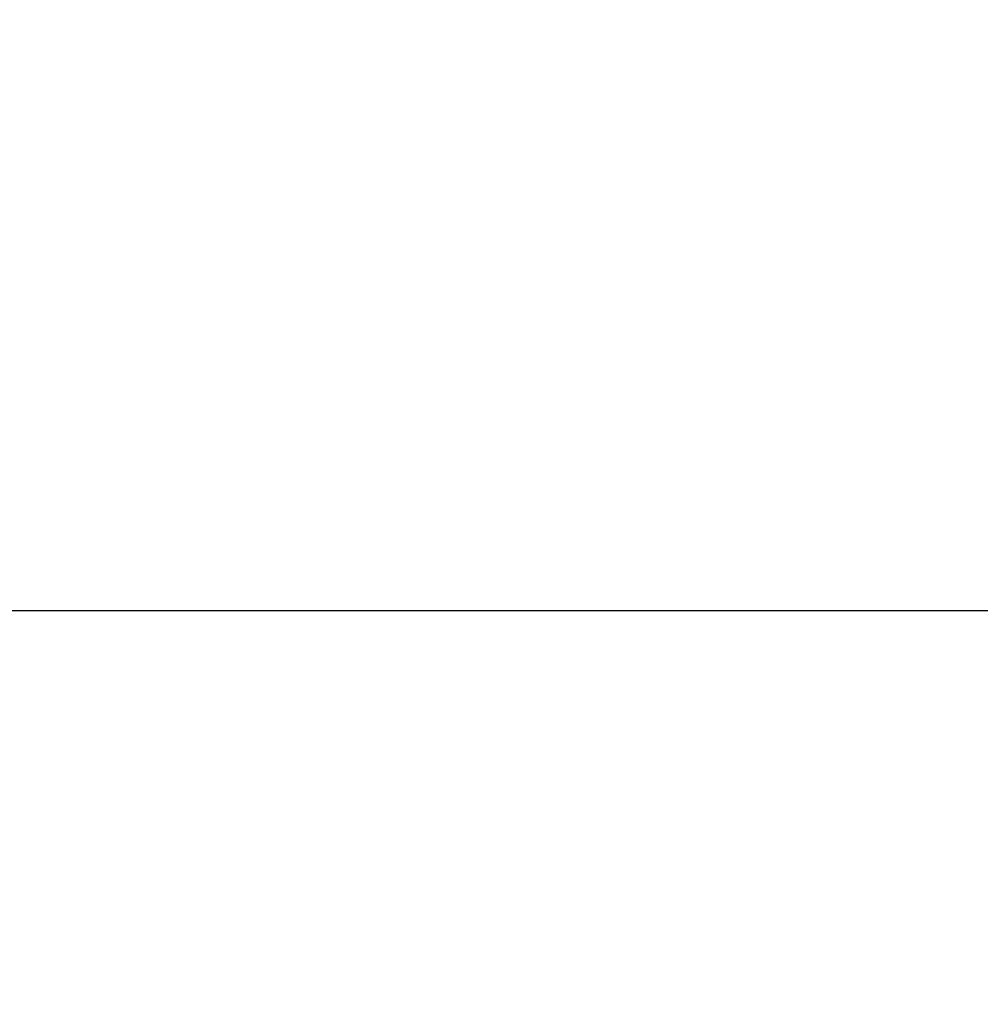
# Model space of a CAD drawing. Header units: millimetres. Extents: x 53458 to 260960, y -123310 to -87533.
# Tile 253 of 256: x 72140.94 to 72142.68, y -116918.31 to -116916.53. Entities that reach past the tile are written whole.
import ezdxf

# ---------------------------------------------------------------- set-up
doc = ezdxf.new("R2010")
doc.units = ezdxf.units.MM
doc.header["$MEASUREMENT"] = 0
doc.linetypes.add('Przerywana długa', pattern=[390, 250, -140])
for name, color, linetype in [('Nowe_A-Belki-Wieniec', 7, 'Continuous'), ('Nowe_A-Płyta-Grunt', 7, 'Continuous'), ('Nowe_A-Ściany-Zewnętrzne', 7, 'Continuous')]:
    doc.layers.add(name, color=color, linetype=linetype)
for name, color, linetype, lineweight in [('Nowe_A-Belki-Wieniec_Nr_pióra__90', 7, 'Continuous', 13), ('Nowe_A-Płyta-Grunt_Nr_pióra__89', 7, 'Continuous', 13), ('Nowe_A-Ściany-Zewnętrzne_Nr_pióra__27', 7, 'Continuous', 25)]:
    doc.layers.add(name, color=color, linetype=linetype, lineweight=lineweight)

# ---------------------------------------------------------------- blocks, each defined once
blk = doc.blocks.new('Strop_1', base_point=(65230.0722, -116917.5978))
at = {"layer": 'Nowe_A-Płyta-Grunt_Nr_pióra__89', "color": 7, "linetype": 'Continuous', "lineweight": 13, "flags": 128}
blk.add_lwpolyline([(65230.0722, -116917.5978), (90780.0722, -116917.5978), (90780.0722, -99167.5978), (65230.0722, -99167.5978)], close=True, dxfattribs=at)
blk = doc.blocks.new('Ściana_5', base_point=(90905.0722, -117042.5978))
at = {"layer": 'Nowe_A-Ściany-Zewnętrzne', "linetype": 'Continuous', "lineweight": 0, "true_color": 0x000000}
h = blk.add_hatch(dxfattribs=at)
h.set_pattern_fill('Tynk', color=18, style=0, pattern_type=2)
h.set_pattern_definition([(0, (0, 0), (0, 86.60254), [0, -50]), (0, (25, 43.3), (0, 86.60254), [0, -50])])
h.paths.add_polyline_path([(72505.0342, -116907.5978), (72140.0722, -116907.5978), (72140.0722, -116917.5978), (72505.0342, -116917.5978)])
h = blk.add_hatch(dxfattribs=at)
h.set_pattern_fill('Bloczki_ceramiczne', color=18, style=0, pattern_type=2)
h.set_pattern_definition([(45, (0, 0), (-63.63961, 63.63961), [])])
h.paths.add_polyline_path([(72130.0722, -116917.5978), (72130.0722, -117167.5978), (72505.0342, -117167.5978), (72505.0342, -117117.5978), (72505.0342, -116917.5978)])
at = {"layer": 'Nowe_A-Ściany-Zewnętrzne_Nr_pióra__27', "color": 7, "linetype": 'Continuous', "lineweight": 25}
blk.add_line((72505.0342, -116917.5978), (72140.0722, -116917.5978), dxfattribs=at)
blk = doc.blocks.new('Belka_16', base_point=(65105.0722, -117042.5978))
at = {"layer": 'Nowe_A-Belki-Wieniec_Nr_pióra__90', "color": 7, "linetype": 'Przerywana długa', "lineweight": 13}
blk.add_line((72130.0722, -116917.5978), (77880.0722, -116917.5978), dxfattribs=at)

msp = doc.modelspace()

# ---------------------------------------------------------------- block references
at = {"layer": 'Nowe_A-Belki-Wieniec', "color": 7, "lineweight": 13}
msp.add_blockref('Belka_16', (65105.0722, -117042.5978), dxfattribs=at)
at = {"layer": 'Nowe_A-Płyta-Grunt', "color": 7, "linetype": 'Continuous', "lineweight": 13}
msp.add_blockref('Strop_1', (65230.0722, -116917.5978), dxfattribs=at)
at = {"layer": 'Nowe_A-Ściany-Zewnętrzne', "color": 7, "lineweight": 25}
msp.add_blockref('Ściana_5', (90905.0722, -117042.5978), dxfattribs=at)

doc.saveas('drawing.dxf')
